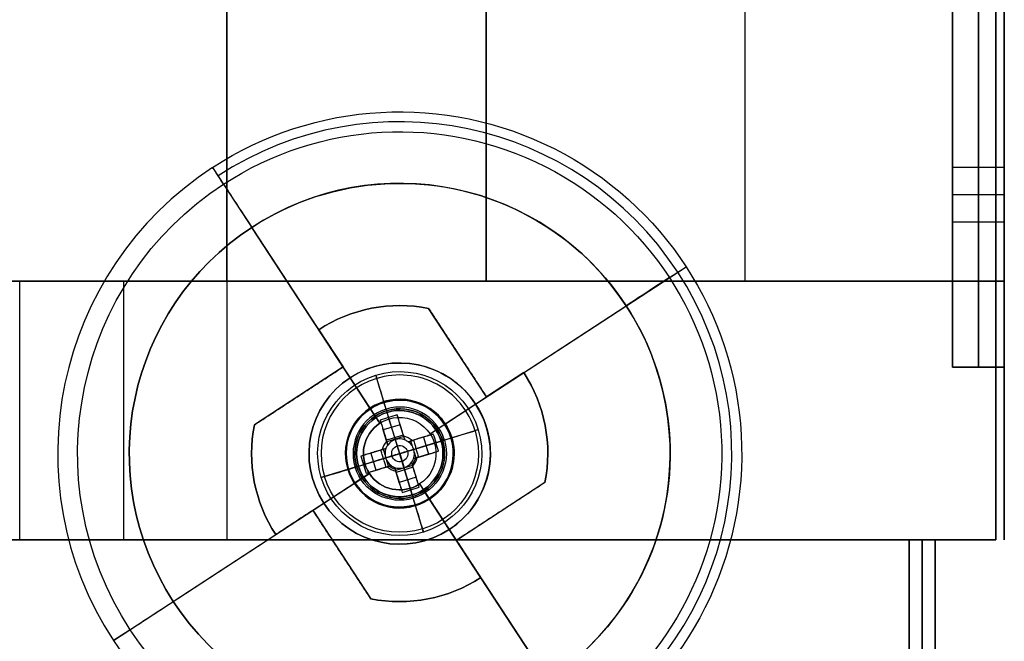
# Model space of a CAD drawing. Header units: millimetres. Extents: x -368 to 368, y -356 to 344.
# Tile 247 of 256: x 296 to 353, y -317 to -281. Entities that reach past the tile are written whole.
import ezdxf

# ---------------------------------------------------------------- set-up
doc = ezdxf.new("R2010")
doc.units = ezdxf.units.MM
doc.layers.add('Livello 01', color=7, linetype='Continuous')

# ---------------------------------------------------------------- blocks, each defined once
blk = doc.blocks.new('MCP144A09_02')
at = {"layer": 'Livello 01', "color": 253, "true_color": 0x999999}
for p, q in [((312.5, 0), (-312.5, 0)), ((-312.5, 0), (-312.5, 0, 15))]:
    blk.add_line(p, q, dxfattribs=at)
for points in [[(-312.5, -85), (-312.5, 85)], [(-312.5, 85), (-312.5, 85, 15)], [(-312.5, 85), (312.5, 85)], [(-312.5, -85, 15), (-312.5, -85)], [(312.5, -85), (-312.5, -85)]]:
    blk.add_open_spline(points, degree=1, dxfattribs=at)
blk = doc.blocks.new('Piedino 40x16')
at = {"layer": 'Livello 01', "color": 8, "true_color": 0x707070}
for p, q in [((-15.657, 15.939), (-5.25, 15.939)), ((-5.25, 7.939), (-5.25, 15.939)), ((0, 15.939, -15.657), (0, 15.939, -5.25)), ((0, 15.939, 5.25), (0, 15.939, 15.657)), ((5.25, 15.939), (15.657, 15.939)), ((5.25, 7.939), (5.25, 15.939)), ((-18.645, 13.201), (-19.8, 0)), ((18.645, 13.201), (19.8, 0)), ((-5.25, 7.939), (-2.6, 7.939)), ((-2.6, 0), (-2.6, 7.939)), ((0, 7.939, -5.25), (0, 7.939, -2.6)), ((0, 7.939, 2.6), (0, 7.939, 5.25)), ((2.6, 7.939), (5.25, 7.939)), ((2.6, 0), (2.6, 7.939)), ((-19.8, 0), (-2.6, 0)), ((0, 0, 19.8), (0, 0, 2.6)), ((0, 0, -2.6), (0, 0, -19.8)), ((2.6, 0), (19.8, 0))]:
    blk.add_line(p, q, dxfattribs=at)
at = {"layer": 'Livello 01', "color": 8, "true_color": 0x707070, "extrusion": (0, 0, -1)}
blk.add_arc((15.657, 12.939), 3, 5, 90, dxfattribs=at)
at = {"layer": 'Livello 01', "color": 8, "true_color": 0x707070, "extrusion": (0, -1, 0)}
for centre, radius, start, end in [((0, 0, -15.939), 15.657, 90, 270), ((0, 0, -15.939), 5.25, 90, 270), ((0, 0, -15.939), 15.657, 270, 90), ((0, 0, -15.939), 5.25, 270, 90), ((0, 0, -7.939), 2.6, 90, 270), ((0, 0, -7.939), 2.6, 270, 90), ((0, 0, -6.6), 19.223, 270, 90), ((0, 0), 19.8, 90, 270)]:
    blk.add_arc(centre, radius, start, end, dxfattribs=at)
at = {"layer": 'Livello 01', "color": 8, "true_color": 0x707070, "extrusion": (0, 1, 0)}
for centre, radius, start, end in [((0, 0, 15.939), 15.657, 270, 90), ((0, 0, 15.939), 15.657, 90, 270), ((0, 0, 13.201), 18.645, 270, 90), ((0, 0, 13.201), 18.645, 90, 270), ((0, 0, 11.939), 5.25, 270, 90), ((0, 0, 11.939), 5.25, 90, 270), ((0, 0, 7.939), 5.25, 270, 90), ((0, 0, 7.939), 5.25, 90, 270), ((0, 0, 3.97), 2.6, 270, 90), ((0, 0, 3.97), 2.6, 90, 270), ((0, 0), 2.6, 270, 90), ((0, 0), 19.8, 90, 270), ((0, 0), 2.6, 90, 270)]:
    blk.add_arc(centre, radius, start, end, dxfattribs=at)
at = {"layer": 'Livello 01', "color": 8, "true_color": 0x707070, "extrusion": (1, 0, 0)}
blk.add_arc((12.939, -15.657), 3, 275, 0, dxfattribs=at)
at = {"layer": 'Livello 01', "color": 8, "true_color": 0x707070, "extrusion": (-1, 0, 0)}
blk.add_arc((-12.939, 15.657), 3, 95, 180, dxfattribs=at)
at = {"layer": 'Livello 01', "color": 8, "true_color": 0x707070}
blk.add_arc((15.657, 12.939), 3, 5, 90, dxfattribs=at)
for points in [[(0, 15.939, -5.25), (0, 7.939, -5.25)], [(0, 7.939, 5.25), (0, 15.939, 5.25)], [(0, 13.201, 18.645), (0, 0, 19.8)], [(0, 0, -19.8), (0, 13.201, -18.645)], [(0, 7.939, -2.6), (0, 0, -2.6)], [(0, 0, 2.6), (0, 7.939, 2.6)]]:
    blk.add_open_spline(points, degree=1, dxfattribs=at)
blk = doc.blocks.new('Ragno M5x8 inox')
at = {"layer": 'Livello 01', "color": 253, "true_color": 0x9da4ac}
for p, q in [((-3.15, 8), (-3.15, 1)), ((-3.15, 8), (-2.1, 8)), ((-2.1, 1), (-2.1, 8)), ((0, 8, 3.15), (0, 8, 2.1)), ((0, 8, -2.1), (0, 8, -3.15)), ((2.1, 8), (3.15, 8)), ((2.1, 1), (2.1, 8)), ((3.15, 8), (3.15, 1)), ((-7.288, 0), (-7.288, 1)), ((-6, 1), (-3.15, 1)), ((-6, 0, -3.063), (-6, 1, -3.063)), ((-3.063, 0, 6), (-3.063, 1, 6)), ((0, 1, -8.575), (0, 1, -3.15)), ((0, 1, 3.15), (0, 1, 6)), ((0, 0, 7.288), (0, 1, 7.288)), ((0, 0, -7.288), (0, 1, -7.288)), ((3.063, 0, -6), (3.063, 1, -6)), ((3.15, 1), (8.575, 1)), ((6, 0, 3.063), (6, 1, 3.063)), ((7.287, 0), (7.287, 1)), ((-8.575, 0.5), (-6, 0.5)), ((0, 0.5, 6), (-6.126, 0.5, 6)), ((-6, 0.5), (-6, 0.5, -6.126)), ((0, 0.5, 8.575), (0, 0.5, 6)), ((0, 0.5, -8.575), (0, 0.5, -6)), ((6.126, 0.5, -6), (0, 0.5, -6)), ((0, 0, -7.287), (0, 0, -3.1)), ((3.1, 0), (6, 0)), ((8.575, 0.5), (6, 0.5)), ((6, 0.5), (6, 0.5, 6.126)), ((7.108, 0), (8.575, 0)), ((-6, 0), (-3.1, 0)), ((0, 0, 3.1), (0, 0, 7.248))]:
    blk.add_line(p, q, dxfattribs=at)
at = {"layer": 'Livello 01', "color": 253, "true_color": 0x9da4ac, "extrusion": (0, -1, 0)}
for centre, radius, start, end in [((0, 0, -8), 3.15, 90, 270), ((0, 0, -8), 2.1, 90, 270), ((0, 0, -8), 3.15, 270, 90), ((0, 0, -4.5), 3.15, 90, 270), ((0, 0, -4.5), 3.15, 270, 90), ((0, 0, -1), 8.575, 135.5964, 180), ((0, 0, -1), 8.575, 225.5964, 270), ((0, 0, -1), 3.15, 90, 270), ((0, 0, -1), 8.575, 45.5964, 90), ((0, 0, -1), 8.575, 315.5964, 0), ((0, 0, -0.5), 8.575, 135.5964, 180), ((0, 0, -0.5), 8.575, 225.5964, 270), ((0, 0, -0.5), 8.575, 45.5964, 90), ((0, 0, -0.5), 8.575, 315.5964, 0), ((0, 0), 3.1, 90, 270), ((0, 0), 3.1, 270, 90)]:
    blk.add_arc(centre, radius, start, end, dxfattribs=at)
at = {"layer": 'Livello 01', "color": 253, "true_color": 0x9da4ac, "extrusion": (0, 1, 0)}
for centre, radius, start, end in [((0, 0, 8), 2.1, 90, 270), ((0, 0, 4.5), 2.1, 270, 90), ((0, 0, 4.5), 2.1, 90, 270), ((0, 0, 1), 2.1, 270, 90), ((0, 0, 1), 2.1, 90, 270), ((0, 0, 1), 3.15, 90, 270), ((0, 0), 8.575, 270, 314.4036), ((0, 0), 3.1, 270, 90), ((0, 0), 3.1, 90, 270), ((0, 0), 8.575, 0, 44.4036), ((0, 0), 8.575, 90, 134.4036), ((0, 0), 8.575, 180, 224.4036)]:
    blk.add_arc(centre, radius, start, end, dxfattribs=at)
at = {"layer": 'Livello 01', "color": 253, "true_color": 0x9da4ac, "extrusion": (0, 0, -1)}
blk.add_arc((3.1, 1), 1, 180, 270, dxfattribs=at)
at = {"layer": 'Livello 01', "color": 253, "true_color": 0x9da4ac, "extrusion": (1, 0, 0)}
blk.add_arc((1, -3.1), 1, 90, 180, dxfattribs=at)
at = {"layer": 'Livello 01', "color": 253, "true_color": 0x9da4ac, "extrusion": (-1, 0, 0)}
blk.add_arc((-1, 3.1), 1, 270, 360, dxfattribs=at)
at = {"layer": 'Livello 01', "color": 253, "true_color": 0x9da4ac}
blk.add_arc((3.1, 1), 1, 180, 270, dxfattribs=at)
for points in [[(0, 8, -2.1), (0, 1, -2.1)], [(0, 1, 2.1), (0, 8, 2.1)], [(0, 8, 3.15), (0, 1, 3.15)], [(0, 1, -3.15), (0, 8, -3.15)], [(-8.575, 1), (-8.575, 0)], [(-6, 1), (-8.575, 1)], [(-6.126, 0, 6), (-6.126, 1, 6)], [(-6.126, 1, 6), (0, 1, 6)], [(-6, 0, -6.126), (-6, 1, -6.126)], [(-6, 1, -6.126), (-6, 1)], [(-6, 0), (-6, 1)], [(0, 1, -8.575), (0, 0, -8.575)], [(0, 1, 8.575), (0, 0, 8.575)], [(0, 1, 6), (0, 1, 8.575)], [(6.126, 1, -6), (0, 1, -6)], [(0, 1, -6), (0, 1, -8.575)], [(0, 0, 6), (0, 1, 6)], [(0, 0, -6), (0, 1, -6)], [(6, 0, 6.126), (6, 1, 6.126)], [(6, 1, 6.126), (6, 1)], [(6, 1), (8.575, 1)], [(6, 0), (6, 1)], [(6.126, 0, -6), (6.126, 1, -6)], [(8.575, 1), (8.575, 0)], [(-6, 0), (-8.575, 0)], [(-6.126, 0, 6), (0, 0, 6)], [(-6, 0, -6.126), (-6, 0)], [(0, 0, -6), (0, 0, -8.575)], [(0, 0, 6), (0, 0, 8.575)], [(6.126, 0, -6), (0, 0, -6)], [(6, 0), (8.575, 0)], [(6, 0, 6.126), (6, 0)]]:
    blk.add_open_spline(points, degree=1, dxfattribs=at)
blk = doc.blocks.new('MCP144A08_02')
at = {"layer": 'Livello 01', "color": 253, "true_color": 0x999999}
for p, q in [((301.5, 6), (301.5, 6, 15)), ((295.5, 0), (252, 0)), ((352.5, 0), (307.5, 0)), ((352.5, -0.25), (352.5, -0.25, 15)), ((301.5, -6), (301.5, -6, 15))]:
    blk.add_line(p, q, dxfattribs=at)
for start, end in [(0, 180), (180, 0)]:
    blk.add_arc((301.5, 0), 6, start, end, dxfattribs=at)
for points in [[(187.25, 275), (352.5, 109.75)], [(352.5, 109.75), (352.5, 109.75, 15)], [(352.5, 109.75), (352.5, -110.25)], [(295.5, 0, 15), (295.5, 0)], [(307.5, 0), (307.5, 0, 15)], [(352.5, -110.25), (187.25, -275)], [(352.5, -110.25, 15), (352.5, -110.25)]]:
    blk.add_open_spline(points, degree=1, dxfattribs=at)
blk = doc.blocks.new('ISO 7045 - M5 x 25 - Z - 25N_ISO 7045 - M5 x 25 - Z - 25N')
at = {"layer": 'Livello 01', "color": 9, "true_color": 0xc6c1bc}
for p, q in [((3.7, 4.75), (1.794, 4.75)), ((3.7, 2.7), (3.7, 4.75)), ((28.7, 2.5), (3.9, 2.5)), ((28.7, -2.5), (28.7, 2.5)), ((2.74, 0.984), (0.307, 2.197)), ((0.146, 1.433, -0.515), (1.839, 1.433, -0.515)), ((0.146, 1.433, 0.515), (1.839, 1.433, 0.515)), ((1.404, 0.792, -0.515), (1.404, 1.65, -0.515)), ((1.404, 0.792, 0.515), (1.404, 1.65, 0.515)), ((1.524, 1.59, -0.515), (1.524, 1.59, 0.515)), ((2.74, 0.851), (2.74, 0.984)), ((2.74, 0.873, -0.515), (2.74, 0.873, 0.515)), ((3.017, 0), (2.74, 0.851)), ((0.146, 0.515, 1.433), (1.839, 0.515, 1.433)), ((0.146, 0.515, -1.433), (1.839, 0.515, -1.433)), ((0.307, 0, -2.197), (2.74, 0, -0.984)), ((1.404, 0.515, 0.792), (1.404, 0.515, 1.65)), ((1.404, 0.515, -1.65), (1.404, 0.515, -0.792)), ((1.516, 0.515, 1.594), (1.516, -0.515, 1.594)), ((1.516, 0.515, -1.594), (1.516, -0.515, -1.594)), ((2.74, 0.185, -0.831), (2.74, 0.515, -0.831)), ((2.74, 0.185, 0.831), (2.74, 0.515, 0.831)), ((3.017, 0), (2.74, -0.851)), ((2.74, 0, -0.984), (2.74, 0, -0.851)), ((3.7, 0, -4.75), (3.7, 0, -2.7)), ((3.7, 0, 2.7), (3.7, 0, 4.75)), ((28.7, 0, 2.5), (28.7, 0, -2.5)), ((0.146, -0.515, 1.433), (1.839, -0.515, 1.433)), ((0.146, -0.515, -1.433), (1.839, -0.515, -1.433)), ((2.74, 0, 0.984), (0.307, 0, 2.197)), ((1.404, -0.515, 0.792), (1.404, -0.515, 1.65)), ((1.404, -0.515, -1.65), (1.404, -0.515, -0.792)), ((2.74, 0, 0.851), (2.74, 0, 0.984)), ((2.74, -0.515, -0.831), (2.74, -0.185, -0.831)), ((2.74, -0.515, 0.831), (2.74, -0.185, 0.831)), ((0.307, -2.197), (2.74, -0.984)), ((1.404, -1.65, -0.515), (1.404, -0.792, -0.515)), ((1.404, -1.65, 0.515), (1.404, -0.792, 0.515)), ((2.74, -0.984), (2.74, -0.851)), ((2.74, -0.873, -0.515), (2.74, -0.873, 0.515)), ((0.146, -1.433, -0.515), (1.839, -1.433, -0.515)), ((0.146, -1.433, 0.515), (1.839, -1.433, 0.515)), ((1.524, -1.59, -0.515), (1.524, -1.59, 0.515)), ((3.7, -4.75), (3.7, -2.7)), ((28.7, -2.5), (3.9, -2.5)), ((3.7, -4.75), (1.794, -4.75))]:
    blk.add_line(p, q, dxfattribs=at)
for centre, radius, start, end in [((1.794, 4.3), 0.45, 90, 145.2821), ((3.9, 2.7), 0.2, 180, 270), ((8, 0, 0.515), 7.983, 164.0849, 173.5192), ((8, 0, 0.515), 7.983, 186.4808, 195.9151)]:
    blk.add_arc(centre, radius, start, end, dxfattribs=at)
at = {"layer": 'Livello 01', "color": 9, "true_color": 0xc6c1bc, "extrusion": (-1, 0, 0)}
for centre, radius, start, end in [((0, 0, -1.794), 4.75, 90, 270), ((0, 0, -2.747), 4.75, 90, 270), ((0, 0, -3.7), 4.75, 90, 270), ((0, 0, -16.3), 2.5, 90, 270), ((0, 0, -28.7), 2.5, 90, 270), ((0, 0, -2.74), 0.851, 127.2411, 142.7589), ((0, 0, -2.74), 0.851, 217.2411, 232.7589), ((0, 0, -1.424), 4.556, 270, 360), ((0, 0, -1.794), 4.75, 270, 90), ((0, 0, -2.747), 4.75, 270, 90), ((0, 0, -2.864), 0.468, 90, 270), ((0, 0, -2.864), 0.468, 270, 90), ((0, 0, -3.7), 2.7, 270, 90), ((0, 0, -3.7), 4.75, 270, 90), ((0, 0, -16.3), 2.5, 270, 90), ((0, 0, -28.7), 2.5, 270, 90), ((0, 0, -1.404), 0.944, 33.0434, 56.9566), ((0, 0, -1.404), 0.944, 303.0434, 326.9566), ((0, 0, -1.424), 4.556, 0, 90)]:
    blk.add_arc(centre, radius, start, end, dxfattribs=at)
at = {"layer": 'Livello 01', "color": 9, "true_color": 0xc6c1bc, "extrusion": (0, 0, -1)}
for centre, radius, start, end in [((-8, 0), 8, 15.9373, 34.7179), ((-8, 0), 8, 15.9373, 34.7179), ((-8, 0), 8, 15.9373, 34.7179), ((-8, 0, 0.515), 7.983, 6.4808, 15.9151), ((-8, 0, 0.515), 7.983, 344.0849, 353.5192), ((-8, 0), 8, 325.2821, 344.0627), ((-3.9, -2.7), 0.2, 0, 90), ((-1.794, -4.3), 0.45, 270, 325.2821)]:
    blk.add_arc(centre, radius, start, end, dxfattribs=at)
at = {"layer": 'Livello 01', "color": 9, "true_color": 0xc6c1bc, "extrusion": (1, 0, 0)}
for centre, radius, start, end in [((0, 0, 1.424), 4.556, 270, 0), ((0, 0, 1.424), 4.556, 0, 90), ((0, 0, 3.7), 2.7, 270, 90), ((0, 0, 3.9), 2.5, 270, 90), ((0, 0, 0.068), 1.038, 29.7494, 60.2506), ((0, 0, 0.068), 1.038, 299.7494, 330.2506), ((0, 0, 2.74), 0.851, 322.7589, 37.2411), ((0, 0, 2.74), 0.851, 52.7589, 90), ((0, 0, 2.74), 0.851, 270, 307.2411), ((0, 0, 2.74), 0.851, 90, 127.2411), ((0, 0, 3.9), 2.5, 90, 270), ((0, 0, 0.068), 1.038, 119.7494, 150.2506), ((0, 0, 0.068), 1.038, 209.7494, 240.2506), ((0, 0, 2.74), 0.851, 232.7589, 270), ((0, 0, 2.74), 0.851, 217.2411, 232.7589), ((0, 0, 2.74), 0.851, 127.2411, 142.7589), ((0, 0, 2.74), 0.851, 142.7589, 217.2411)]:
    blk.add_arc(centre, radius, start, end, dxfattribs=at)
at = {"layer": 'Livello 01', "color": 9, "true_color": 0xc6c1bc, "extrusion": (0.446198, 0.894934, -3.17931e-15)}
blk.add_arc((-7.159, 0, 2.103), 7.864, 360, 3.7547, dxfattribs=at)
at = {"layer": 'Livello 01', "color": 9, "true_color": 0xc6c1bc, "extrusion": (0.446198, 0.894934, 4.01925e-16)}
blk.add_arc((-7.159, 0, 2.103), 7.864, 356.2453, 360, dxfattribs=at)
at = {"layer": 'Livello 01', "color": 9, "true_color": 0xc6c1bc, "extrusion": (0, 1, 0)}
for centre, radius, start, end in [((-8, 0, 0.515), 7.983, 6.4808, 15.9151), ((-8, 0, 0.515), 7.983, 344.0849, 353.5192), ((-1.794, -4.3), 0.45, 270, 325.2821)]:
    blk.add_arc(centre, radius, start, end, dxfattribs=at)
at = {"layer": 'Livello 01', "color": 9, "true_color": 0xc6c1bc, "extrusion": (0.446198, -2.70208e-15, 0.894934)}
blk.add_arc((0, -7.159, 2.103), 7.864, 86.2453, 93.7547, dxfattribs=at)
at = {"layer": 'Livello 01', "color": 9, "true_color": 0xc6c1bc, "extrusion": (0.446198, 3.0147e-15, -0.894934)}
blk.add_arc((0, 7.159, 2.103), 7.864, 266.2453, 273.7547, dxfattribs=at)
at = {"layer": 'Livello 01', "color": 9, "true_color": 0xc6c1bc, "extrusion": (0, -1, 0)}
for centre, radius, start, end in [((1.794, 4.3), 0.45, 90, 145.2821), ((3.9, -2.7), 0.2, 90, 180), ((3.9, 2.7), 0.2, 180, 270), ((8, 0, 0.515), 7.983, 164.0849, 173.5192), ((8, 0, 0.515), 7.983, 186.4808, 195.9151), ((8, 0), 8, 195.9374, 214.7179), ((8, 0), 8, 145.2821, 164.0626)]:
    blk.add_arc(centre, radius, start, end, dxfattribs=at)
at = {"layer": 'Livello 01', "color": 9, "true_color": 0xc6c1bc, "extrusion": (0.446198, -0.894934, 6.5513e-16)}
blk.add_arc((7.159, 0, 2.103), 7.864, 180, 183.7547, dxfattribs=at)
at = {"layer": 'Livello 01', "color": 9, "true_color": 0xc6c1bc, "extrusion": (0.446198, -0.894934, -2.61708e-15)}
blk.add_arc((7.159, 0, 2.103), 7.864, 176.2453, 180, dxfattribs=at)
at = {"layer": 'Livello 01', "color": 9, "true_color": 0xc6c1bc}
for points, degree in [([(2.74, 0.984, -0.515), (0.323, 2.189, -0.515)], 1), ([(0.323, 2.189, 0.515), (2.74, 0.984, 0.515)], 1), ([(0.068, 0.901, -0.515), (0.959, 0.829, -0.515), (1.85, 0.756, -0.515), (2.74, 0.677, -0.515)], 3), ([(2.74, 0.677, 0.515), (1.85, 0.756, 0.515), (0.959, 0.829, 0.515), (0.068, 0.901, 0.515)], 3), ([(2.74, 0.677, -0.515), (2.74, 0.984, -0.515)], 1), ([(2.74, 0.984, 0.515), (2.74, 0.677, 0.515)], 1), ([(2.74, 0.984, 0.515), (2.74, 0.984, -0.515)], 1), ([(0.068, 0.515, 0.901), (0.959, 0.515, 0.829), (1.85, 0.515, 0.756), (2.74, 0.515, 0.677)], 3), ([(2.74, 0.515, -0.677), (1.85, 0.515, -0.756), (0.959, 0.515, -0.829), (0.068, 0.515, -0.901)], 3), ([(2.74, 0.515, 0.984), (0.323, 0.515, 2.189)], 1), ([(0.323, 0.515, -2.189), (2.74, 0.515, -0.984)], 1), ([(3.7, 0, -4.75), (1.794, 0, -4.75)], 1), ([(1.794, 0, 4.75), (3.7, 0, 4.75)], 1), ([(2.74, 0.515, -0.677), (2.74, 0.515, -0.984)], 1), ([(2.74, 0.515, -0.984), (2.74, -0.515, -0.984)], 1), ([(2.74, 0.515, 0.677), (2.74, 0.515, 0.984)], 1), ([(2.74, -0.515, 0.984), (2.74, 0.515, 0.984)], 1), ([(3.017, 0), (2.74, 0, 0.851)], 1), ([(2.74, 0, -0.851), (3.017, 0)], 1), ([(28.7, 0, -2.5), (3.9, 0, -2.5)], 1), ([(3.9, 0, 2.5), (28.7, 0, 2.5)], 1), ([(2.74, -0.515, 0.677), (1.85, -0.515, 0.756), (0.959, -0.515, 0.829), (0.068, -0.515, 0.901)], 3), ([(0.068, -0.515, -0.901), (0.959, -0.515, -0.829), (1.85, -0.515, -0.756), (2.74, -0.515, -0.677)], 3), ([(0.323, -0.515, 2.189), (2.74, -0.515, 0.984)], 1), ([(2.74, -0.515, -0.984), (0.323, -0.515, -2.189)], 1), ([(2.74, -0.515, -0.984), (2.74, -0.515, -0.677)], 1), ([(2.74, -0.515, 0.984), (2.74, -0.515, 0.677)], 1), ([(2.74, -0.677, -0.515), (1.85, -0.756, -0.515), (0.959, -0.829, -0.515), (0.068, -0.901, -0.515)], 3), ([(0.068, -0.901, 0.515), (0.959, -0.829, 0.515), (1.85, -0.756, 0.515), (2.74, -0.677, 0.515)], 3), ([(2.74, -0.984, 0.515), (0.323, -2.189, 0.515)], 1), ([(0.323, -2.189, -0.515), (2.74, -0.984, -0.515)], 1), ([(2.74, -0.984, -0.515), (2.74, -0.677, -0.515)], 1), ([(2.74, -0.677, 0.515), (2.74, -0.984, 0.515)], 1), ([(2.74, -0.984, -0.515), (2.74, -0.984, 0.515)], 1)]:
    blk.add_open_spline(points, degree=degree, dxfattribs=at)
blk = doc.blocks.new('MCP144A10_02')
at = {"layer": 'Livello 01', "color": 253, "true_color": 0x999999}
for p, q in [((-312.5, 15, 7.5), (312.5, 15, 7.5)), ((312.5, -15, 7.5), (312.5, 15, 7.5)), ((312.5, 0), (312.5, 0, 15)), ((312.5, 0, 15), (-312.5, 0, 15)), ((312.5, 0), (-312.5, 0)), ((312.5, -15, 7.5), (-312.5, -15, 7.5))]:
    blk.add_line(p, q, dxfattribs=at)
for points in [[(-312.5, 15), (312.5, 15)], [(312.5, 15, 15), (-312.5, 15, 15)], [(312.5, 15), (312.5, -15)], [(312.5, 15, 15), (312.5, 15)], [(312.5, -15, 15), (312.5, 15, 15)], [(312.5, -15), (-312.5, -15)], [(-312.5, -15, 15), (312.5, -15, 15)], [(312.5, -15, 15), (312.5, -15)]]:
    blk.add_open_spline(points, degree=1, dxfattribs=at)
blk = doc.blocks.new('MCP144A11_02')
at = {"layer": 'Livello 01', "color": 253, "true_color": 0x999999}
blk.add_line((-109, -197.99, 7.5), (-109, 197.99, 7.5), dxfattribs=at)
for points in [[(-116.5, 200), (-116.5, -200)], [(116.5, -200), (116.5, 200)], [(101.5, -185, 15), (101.5, 185, 15)], [(-101.5, -185, 15), (101.5, -185, 15)], [(-116.5, -200), (116.5, -200)]]:
    blk.add_open_spline(points, degree=1, dxfattribs=at)
blk.add_rational_spline([(116.5, -200), (107.713, -200, 8.787), (101.5, -193.787, 15), (101.5, -185, 15)], [1, 0.804737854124, 0.804737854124, 1], degree=3, dxfattribs=at)
blk = doc.blocks.new('MCP144A05_02')
at = {"layer": 'Livello 01', "color": 254, "true_color": 0xd9d9d9}
for p, q in [((25, 25, -1.5), (-25, 25, -1.5)), ((0, 25, -3), (0, 25)), ((0, 6.351, -3), (0, 25, -3)), ((0, 6.351), (0, 25)), ((-30, 20, -1.5), (-30, -20, -1.5)), ((30, -20, -1.5), (30, 20, -1.5)), ((-20, 16.6), (-20, 16.6, -3)), ((20, 16.6), (20, 16.6, -3)), ((-20, 13.4), (-20, 13.4, -3)), ((20, 13.4), (20, 13.4, -3)), ((0, 6.351, -1.5), (-5.5, 3.175, -1.5)), ((5.5, 3.175, -1.5), (0, 6.351, -1.5)), ((-2.75, 4.763, -3), (-2.75, 4.763)), ((2.75, 4.763, -3), (2.75, 4.763)), ((-5.5, 3.175, -1.5), (-5.5, -3.175, -1.5)), ((5.5, -3.175, -1.5), (5.5, 3.175, -1.5)), ((-30, 0, -3), (-30, 0)), ((-5.5, 0, -3), (-30, 0, -3)), ((-5.5, 0), (-30, 0)), ((-5.5, 0, -3), (-5.5, 0)), ((30, 0, -3), (5.5, 0, -3)), ((30, 0), (5.5, 0)), ((5.5, 0, -3), (5.5, 0)), ((30, 0, -3), (30, 0)), ((-5.5, -3.175, -1.5), (0, -6.351, -1.5)), ((0, -6.351, -1.5), (5.5, -3.175, -1.5)), ((-2.75, -4.763, -3), (-2.75, -4.763)), ((2.75, -4.763, -3), (2.75, -4.763)), ((0, -25, -3), (0, -6.351, -3)), ((0, -25), (0, -6.351)), ((-20, -13.4), (-20, -13.4, -3)), ((20, -13.4), (20, -13.4, -3)), ((-20, -16.6), (-20, -16.6, -3)), ((20, -16.6), (20, -16.6, -3)), ((-25, -25, -1.5), (25, -25, -1.5)), ((0, -25, -3), (0, -25))]:
    blk.add_line(p, q, dxfattribs=at)
at = {"layer": 'Livello 01', "color": 254, "true_color": 0xd9d9d9, "extrusion": (0, 0, -1)}
for centre, radius, start, end in [((25, 20, 3), 5, 360, 90), ((25, 20), 5, 360, 90), ((-25, 20, 3), 5, 90, 180), ((-25, 20), 5, 90, 180), ((20, 15), 1.6, 0, 180), ((20, 15, 1.5), 1.6, 0, 180), ((-20, 15, 1.5), 1.6, 0, 180), ((20, 15), 1.6, 180, 0), ((20, 15, 1.5), 1.6, 180, 0), ((-20, 15), 1.6, 180, 0), ((-20, 15, 1.5), 1.6, 180, 0), ((20, -15, 1.5), 1.6, 0, 180), ((-20, -15, 1.5), 1.6, 360, 180), ((20, -15), 1.6, 180, 360), ((20, -15, 1.5), 1.6, 180, 0), ((-20, -15), 1.6, 180, 0), ((-20, -15, 1.5), 1.6, 180, 0), ((25, -20, 3), 5, 270, 360), ((25, -20), 5, 270, 360), ((-25, -20, 3), 5, 180, 270), ((-25, -20), 5, 180, 270)]:
    blk.add_arc(centre, radius, start, end, dxfattribs=at)
at = {"layer": 'Livello 01', "color": 254, "true_color": 0xd9d9d9}
for centre, radius, start, end in [((-25, 20, -1.5), 5, 90, 180), ((25, 20, -1.5), 5, 0, 90), ((-20, 15, -3), 1.6, 0, 180), ((20, 15), 1.6, 0, 180), ((20, 15, -3), 1.6, 0, 180), ((-20, 15, -3), 1.6, 180, 0), ((20, 15, -3), 1.6, 180, 0), ((-20, -15), 1.6, 0, 180), ((-20, -15, -3), 1.6, 0, 180), ((20, -15), 1.6, 0, 180), ((20, -15, -3), 1.6, 0, 180), ((-20, -15, -3), 1.6, 180, 0), ((20, -15, -3), 1.6, 180, 0), ((-25, -20, -1.5), 5, 180, 270), ((25, -20, -1.5), 5, 270, 0)]:
    blk.add_arc(centre, radius, start, end, dxfattribs=at)
for points in [[(-25, 25), (25, 25)], [(25, 25, -3), (-25, 25, -3)], [(-25, 25, -3), (-25, 25)], [(25, 25), (25, 25, -3)], [(-30, 20, -3), (-30, -20, -3)], [(-30, -20), (-30, 20)], [(-30, 20), (-30, 20, -3)], [(30, -20, -3), (30, 20, -3)], [(30, 20, -3), (30, 20)], [(30, 20), (30, -20)], [(-21.6, 15), (-21.6, 15, -3)], [(-18.4, 15, -3), (-18.4, 15)], [(18.4, 15), (18.4, 15, -3)], [(21.6, 15, -3), (21.6, 15)], [(0, 6.351, -3), (-5.5, 3.175, -3)], [(0, 6.351), (-5.5, 3.175)], [(0, 6.351), (0, 6.351, -3)], [(5.5, 3.175, -3), (0, 6.351, -3)], [(5.5, 3.175), (0, 6.351)], [(-5.5, 3.175, -3), (-5.5, -3.175, -3)], [(-5.5, 3.175), (-5.5, -3.175)], [(-5.5, 3.175), (-5.5, 3.175, -3)], [(5.5, -3.175, -3), (5.5, 3.175, -3)], [(5.5, -3.175), (5.5, 3.175)], [(5.5, 3.175), (5.5, 3.175, -3)], [(-5.5, -3.175, -3), (0, -6.351, -3)], [(-5.5, -3.175), (-5.5, -3.175, -3)], [(-5.5, -3.175), (0, -6.351)], [(0, -6.351, -3), (5.5, -3.175, -3)], [(0, -6.351), (5.5, -3.175)], [(5.5, -3.175), (5.5, -3.175, -3)], [(0, -6.351, -3), (0, -6.351)], [(-21.6, -15), (-21.6, -15, -3)], [(-18.4, -15, -3), (-18.4, -15)], [(18.4, -15), (18.4, -15, -3)], [(21.6, -15, -3), (21.6, -15)], [(-30, -20, -3), (-30, -20)], [(30, -20), (30, -20, -3)], [(-25, -25, -3), (25, -25, -3)], [(25, -25), (-25, -25)], [(-25, -25), (-25, -25, -3)], [(25, -25, -3), (25, -25)]]:
    blk.add_open_spline(points, degree=1, dxfattribs=at)
blk = doc.blocks.new('Inserto M8X14-Esagano aperto AISI')
at = {"layer": 'Livello 01', "color": 253, "true_color": 0xa59e96}
for p, q in [((-5.196, 13), (-3.4, 13)), ((-3.825, 13, 2.375), (-4.691, 12, 2.875)), ((-3.825, 13, -2.375), (-4.691, 12, -2.875)), ((-3.4, 13), (-3.4, 4.15)), ((0, 13, -4.5), (0, 13, -3.4)), ((0, 13, 3.4), (0, 13, 4.5)), ((0, 13, 4.5), (0, 12, 5.5)), ((0, 13, -4.5), (0, 12, -5.5)), ((3.4, 13), (5.196, 13)), ((3.4, 13), (3.4, 4.15)), ((3.825, 13, 2.375), (4.691, 12, 2.875)), ((3.825, 13, -2.375), (4.691, 12, -2.875)), ((-2.959, 12.375, 5.125), (-5.918, 12.375)), ((-5.918, 12.375), (-2.959, 12.375, -5.125)), ((-4.763, 1, -2.75), (-4.763, 12, -2.75)), ((-4.763, 1, 2.75), (-4.763, 12, 2.75)), ((2.887, 12.5, 5), (-2.887, 12.5, 5)), ((-2.887, 12.5, -5), (2.887, 12.5, -5)), ((0, 1, -5.5), (0, 12, -5.5)), ((0, 1, 5.5), (0, 12, 5.5)), ((5.918, 12.375), (2.959, 12.375, 5.125)), ((2.959, 12.375, -5.125), (5.918, 12.375)), ((4.763, 1, 2.75), (4.763, 12, 2.75)), ((4.763, 1, -2.75), (4.763, 12, -2.75)), ((-6.351, 6.5), (-3.175, 6.5, -5.5)), ((-3.175, 6.5, 5.5), (-6.351, 6.5)), ((-3.175, 6.5, -5.5), (3.175, 6.5, -5.5)), ((3.175, 6.5, 5.5), (-3.175, 6.5, 5.5)), ((6.351, 6.5), (3.175, 6.5, 5.5)), ((3.175, 6.5, -5.5), (6.351, 6.5)), ((-4.95, 4.15), (-4.95, 0)), ((-4.95, 4.15), (-3.4, 4.15)), ((0, 4.15, 4.95), (0, 4.15, 3.4)), ((0, 4.15, -3.4), (0, 4.15, -4.95)), ((3.4, 4.15), (4.95, 4.15)), ((4.95, 4.15), (4.95, 0)), ((-6.813, 1), (-6.351, 1)), ((-5.11, 0, -2.95), (-5.11, 1, -2.95)), ((-5.11, 0, 2.95), (-5.11, 1, 2.95)), ((0, 1, -5.9), (0, 1, -5.5)), ((0, 1, 5.5), (0, 1, 5.9)), ((0, 0, -5.9), (0, 1, -5.9)), ((0, 0, 5.9), (0, 1, 5.9)), ((5.11, 0, 2.95), (5.11, 1, 2.95)), ((5.11, 0, -2.95), (5.11, 1, -2.95)), ((6.351, 1), (6.813, 1)), ((-6.813, 0.5), (-3.406, 0.5, -5.9)), ((-3.406, 0.5, 5.9), (-6.813, 0.5)), ((-6.813, 0), (-4.95, 0)), ((-3.406, 0.5, -5.9), (3.406, 0.5, -5.9)), ((3.406, 0.5, 5.9), (-3.406, 0.5, 5.9)), ((0, 0, -5.9), (0, 0, -4.95)), ((0, 0, 4.95), (0, 0, 5.9)), ((6.813, 0.5), (3.406, 0.5, 5.9)), ((3.406, 0.5, -5.9), (6.813, 0.5)), ((4.95, 0), (6.813, 0))]:
    blk.add_line(p, q, dxfattribs=at)
at = {"layer": 'Livello 01', "color": 253, "true_color": 0xa59e96, "extrusion": (0, -1, 0)}
for centre, radius, start, end in [((0, 0, -13), 3.4, 90, 270), ((0, 0, -13), 3.4, 270, 90), ((0, 0, -8.575), 3.4, 90, 270), ((0, 0, -8.575), 3.4, 270, 90), ((0, 0, -4.15), 4.95, 90, 270), ((0, 0, -4.15), 4.95, 270, 90), ((0, 0, -2.075), 4.95, 90, 270), ((0, 0, -2.075), 4.95, 270, 90), ((0, 0), 4.95, 270, 90)]:
    blk.add_arc(centre, radius, start, end, dxfattribs=at)
at = {"layer": 'Livello 01', "color": 253, "true_color": 0xa59e96, "extrusion": (0, 1, 0)}
for centre, radius, start, end in [((0, 0, 4.15), 3.4, 270, 90), ((0, 0, 4.15), 3.4, 90, 270), ((0, 0), 4.95, 270, 90)]:
    blk.add_arc(centre, radius, start, end, dxfattribs=at)
at = {"layer": 'Livello 01', "color": 253, "true_color": 0xa59e96}
for points in [[(-5.196, 13), (-6.351, 12)], [(-5.196, 13), (-2.598, 13, 4.5)], [(-2.598, 13, -4.5), (-5.196, 13)], [(-2.598, 13, 4.5), (-3.175, 12, 5.5)], [(-3.175, 12, -5.5), (-2.598, 13, -4.5)], [(2.598, 13, -4.5), (-2.598, 13, -4.5)], [(-2.598, 13, 4.5), (2.598, 13, 4.5)], [(0, 4.15, 3.4), (0, 13, 3.4)], [(0, 13, -3.4), (0, 4.15, -3.4)], [(2.598, 13, 4.5), (3.175, 12, 5.5)], [(2.598, 13, 4.5), (5.196, 13)], [(3.175, 12, -5.5), (2.598, 13, -4.5)], [(5.196, 13), (2.598, 13, -4.5)], [(6.351, 12), (5.196, 13)], [(-6.351, 12), (-6.351, 1)], [(-3.175, 12, -5.5), (-6.351, 12)], [(-6.351, 12), (-3.175, 12, 5.5)], [(-3.175, 12, -5.5), (-3.175, 1, -5.5)], [(3.175, 12, -5.5), (-3.175, 12, -5.5)], [(-3.175, 12, 5.5), (-3.175, 1, 5.5)], [(-3.175, 12, 5.5), (3.175, 12, 5.5)], [(3.175, 12, 5.5), (6.351, 12)], [(3.175, 1, 5.5), (3.175, 12, 5.5)], [(3.175, 12, -5.5), (3.175, 1, -5.5)], [(6.351, 12), (3.175, 12, -5.5)], [(6.351, 12), (6.351, 1)], [(0, 0, 4.95), (0, 4.15, 4.95)], [(0, 4.15, -4.95), (0, 0, -4.95)], [(-6.813, 1), (-6.813, 0)], [(-3.406, 1, -5.9), (-6.813, 1)], [(-6.813, 1), (-3.406, 1, 5.9)], [(-6.351, 1), (-3.175, 1, -5.5)], [(-3.175, 1, 5.5), (-6.351, 1)], [(3.406, 1, -5.9), (-3.406, 1, -5.9)], [(-3.406, 1, 5.9), (3.406, 1, 5.9)], [(-3.406, 1, -5.9), (-3.406, 0, -5.9)], [(-3.406, 1, 5.9), (-3.406, 0, 5.9)], [(3.175, 1, 5.5), (-3.175, 1, 5.5)], [(-3.175, 1, -5.5), (3.175, 1, -5.5)], [(6.351, 1), (3.175, 1, 5.5)], [(3.175, 1, -5.5), (6.351, 1)], [(3.406, 1, 5.9), (6.813, 1)], [(3.406, 0, 5.9), (3.406, 1, 5.9)], [(3.406, 1, -5.9), (3.406, 0, -5.9)], [(6.813, 1), (3.406, 1, -5.9)], [(6.813, 1), (6.813, 0)], [(-3.406, 0, -5.9), (-6.813, 0)], [(-6.813, 0), (-3.406, 0, 5.9)], [(-3.406, 0, 5.9), (3.406, 0, 5.9)], [(3.406, 0, -5.9), (-3.406, 0, -5.9)], [(3.406, 0, 5.9), (6.813, 0)], [(6.813, 0), (3.406, 0, -5.9)]]:
    blk.add_open_spline(points, degree=1, dxfattribs=at)
blk = doc.blocks.new('MCA144A05_025')
at = {"layer": 'Livello 01'}
blk.add_blockref('MCP144A05_02', (0, 0), dxfattribs=at)
at = {"layer": 'Livello 01', "extrusion": (-0.5, 0.866025, -3.17777e-15), "rotation": 180}
blk.add_blockref('Inserto M8X14-Esagano aperto AISI', (0, 0), dxfattribs=at)
blk = doc.blocks.new('MCA144A05_022')
at = {"layer": 'Livello 01'}
blk.add_blockref('MCP144A05_02', (0, 0), dxfattribs=at)
at = {"layer": 'Livello 01', "extrusion": (-0.5, 0.866025, -3.17777e-15), "rotation": 180}
blk.add_blockref('Inserto M8X14-Esagano aperto AISI', (0, 0), dxfattribs=at)
blk = doc.blocks.new('MCA144A01_04')
at = {"layer": 'Livello 01'}
blk.add_blockref('MCP144A08_02', (0, 0), dxfattribs=at)
at = {"layer": 'Livello 01', "extrusion": (0.707107, 0.707107, -1.33953e-16), "rotation": 180}
blk.add_blockref('MCP144A11_02', (-54.451, -185, 326.86), dxfattribs=at)
at = {"layer": 'Livello 01', "extrusion": (1, 6.51787e-17, -8.82486e-17), "rotation": 270}
blk.add_blockref('MCA144A05_022', (185, -25, 352.5), dxfattribs=at)
at = {"layer": 'Livello 01', "extrusion": (1, -7.14179e-15, -6.18629e-17), "rotation": 270.0000000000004}
blk.add_blockref('MCP144A09_02', (25, -312.5, 307.5), dxfattribs=at)
at = {"layer": 'Livello 01', "extrusion": (7.14179e-15, 1, 4.03683e-31), "rotation": 90}
for p in [(-337.5, -312.5, 95), (-337.5, -312.5, -60)]:
    blk.add_blockref('MCP144A10_02', p, dxfattribs=at)
at = {"layer": 'Livello 01', "extrusion": (0.707107, -0.707107, -1.33953e-16), "rotation": 180}
blk.add_blockref('MCP144A11_02', (54.451, -185, 326.86), dxfattribs=at)
at = {"layer": 'Livello 01', "extrusion": (1, -6.51787e-17, -8.82486e-17), "rotation": 270}
blk.add_blockref('MCA144A05_025', (-185, -25, 352.5), dxfattribs=at)
at = {"layer": 'Livello 01', "extrusion": (-0.956538, -3.61451e-33, 0.291609), "rotation": 180}
blk.add_blockref('ISO 7045 - M5 x 25 - Z - 25N_ISO 7045 - M5 x 25 - Z - 25N', (297.639, 102.151, -300.785), dxfattribs=at)
at = {"layer": 'Livello 01', "extrusion": (-0.546944, 5.06623e-16, -0.837169), "rotation": 270}
blk.add_blockref('Ragno M5x8 inox', (274, -260.332, -182.026), dxfattribs=at)
at = {"layer": 'Livello 01', "extrusion": (-0.546944, 1.42637e-32, -0.837169), "rotation": 270}
blk.add_blockref('Piedino 40x16', (286, -260.332, -182.026), dxfattribs=at)

msp = doc.modelspace()

# ---------------------------------------------------------------- linework, layer by layer
at = {"layer": 'Livello 01'}
for p, q in [((347, -310.97, -283.73), (347, -348.47, -283.73)), ((347, -310.97, -283.73), (348.5, -310.97, -283.73)), ((347.75, -310.97, -392.23), (347.75, -310.97, -175.23)), ((347.75, -310.97, -392.23), (347.75, -330.97, -412.23)), ((347.75, -330.97, -155.23), (347.75, -310.97, -175.23)), ((348.5, -310.97, -283.73), (348.5, -348.47, -283.73))]:
    msp.add_line(p, q, dxfattribs=at)
for points in [[(347, -310.97, -175.23), (347, -310.97, -392.23)], [(347, -310.97, -392.23), (348.5, -310.97, -392.23)], [(348.5, -310.97, -175.23), (347, -310.97, -175.23)], [(347, -310.97, -392.23), (347, -330.97, -412.23)], [(347, -330.97, -155.23), (347, -310.97, -175.23)], [(348.5, -310.97, -175.23), (348.5, -310.97, -392.23)], [(348.5, -310.97, -392.23), (348.5, -330.97, -412.23)], [(348.5, -330.97, -155.23), (348.5, -310.97, -175.23)]]:
    msp.add_open_spline(points, degree=1, dxfattribs=at)

# ---------------------------------------------------------------- block references
at = {"layer": 'Livello 01', "extrusion": (0, -1, -5.55112e-16)}
msp.add_blockref('MCA144A01_04', (0, -284.03, 295.97), dxfattribs=at)

doc.saveas('drawing.dxf')
